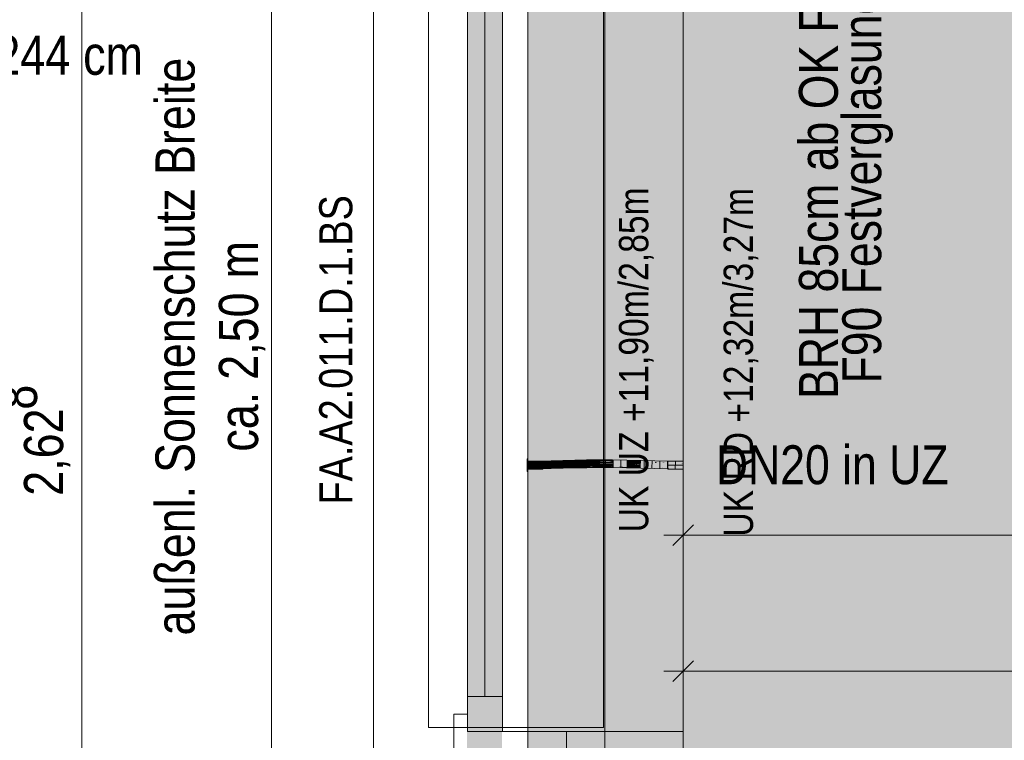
# Model space of a CAD drawing. Extents: x -620 to 300, y 62 to 1112.
# Tile 49 of 88: x 9 to 59, y 556 to 593. Entities that reach past the tile are written whole.
import ezdxf
from ezdxf.lldxf.tags import DXFTag

# ---------------------------------------------------------------- set-up
doc = ezdxf.new("R2010")
doc.units = 0
doc.layers.get('0').update_dxf_attribs({"lineweight": 13})
for name, color, linetype, lineweight, true_color in [('00_Beschriftung UZ', 3, 'Continuous', 13, 0x00ff00), ('30 -33 Aussenwände- 7 Fassade_ Elemente', 7, 'Continuous', 9, 0x00aacc), ('30 -35 Decken- 1 Konstruktion-Träger- Stahlbeton', 7, 'grob-A06G9RP38I', 13, 0x33aa00), ('70 -72 Beschriftung- 1 Beschriftung allgemein', 7, 'Continuous', 9, 0xff6633), ('70 -76 Bemaßung- 2 Allgemein', 9, 'Continuous', 5, 0x808080), ('E_Leerrohr 20', 7, 'Continuous', 13, 0xcc0099), ('E_Leerrohr 20-Shading', 7, 'Continuous', 13, 0xcc0099), ('iwb_Layout BA_Markierung', 7, 'Continuous', 9, 0xbadcdc), ('iwb_Schraffur_ Verglasung', 5, 'Continuous', 13, 0x0000ff), ('iwb_Schraffur_Unterzug', 7, 'Continuous', 5, 0xffffcc)]:
    doc.layers.add(name, color=color, linetype=linetype, lineweight=lineweight, true_color=true_color)
for name, color, linetype, lineweight in [('30 -33 Aussenwände- 8 Sonnenschutz', 7, 'Continuous', 9), ('70 -71 Achsen- 1 Gebäudeachsen', 7, 'STRICHPUNKT2-A06G9RP48I', 18), ('Detailelementbeschriftung', 7, 'Continuous', 9)]:
    doc.layers.add(name, color=color, linetype=linetype, lineweight=lineweight)
doc.styles.get("Standard").update_dxf_attribs({"font": 'ARIALN.TTF'})
tags = doc.linetypes.add('grob-A06G9RP38I', pattern=[14, 3, -8, 3]).pattern_tags.tags
tags[8:9] = [DXFTag(74, 4), DXFTag(75, 0), DXFTag(340, '0'), DXFTag(46, 0.0), DXFTag(50, 0.0), DXFTag(44, 0.0), DXFTag(45, 0.0)]
tags[6:7] = [DXFTag(74, 4), DXFTag(75, 0), DXFTag(340, '0'), DXFTag(46, 0.0), DXFTag(50, 0.0), DXFTag(44, 0.0), DXFTag(45, 0.0)]
tags[4:5] = [DXFTag(74, 4), DXFTag(75, 0), DXFTag(340, '0'), DXFTag(46, 0.0), DXFTag(50, 0.0), DXFTag(44, 0.0), DXFTag(45, 0.0)]
tags = doc.linetypes.add('STRICHPUNKT2', pattern=[12.7, 6.35, -3.175, 0, -3.175]).pattern_tags.tags
tags[10:11] = [DXFTag(74, 4), DXFTag(75, 0), DXFTag(340, '0'), DXFTag(46, 0.0), DXFTag(50, 0.0), DXFTag(44, 0.0), DXFTag(45, 0.0)]
tags[8:9] = [DXFTag(74, 4), DXFTag(75, 0), DXFTag(340, '0'), DXFTag(46, 0.0), DXFTag(50, 0.0), DXFTag(44, 0.0), DXFTag(45, 0.0)]
tags[6:7] = [DXFTag(74, 4), DXFTag(75, 0), DXFTag(340, '0'), DXFTag(46, 0.0), DXFTag(50, 0.0), DXFTag(44, 0.0), DXFTag(45, 0.0)]
tags[4:5] = [DXFTag(74, 4), DXFTag(75, 0), DXFTag(340, '0'), DXFTag(46, 0.0), DXFTag(50, 0.0), DXFTag(44, 0.0), DXFTag(45, 0.0)]
tags = doc.linetypes.add('STRICHPUNKT2-A06G9RP48I', pattern=[12.7, 6.35, -3.175, 0, -3.175]).pattern_tags.tags
tags[10:11] = [DXFTag(74, 4), DXFTag(75, 0), DXFTag(340, '0'), DXFTag(46, 0.0), DXFTag(50, 0.0), DXFTag(44, 0.0), DXFTag(45, 0.0)]
tags[8:9] = [DXFTag(74, 4), DXFTag(75, 0), DXFTag(340, '0'), DXFTag(46, 0.0), DXFTag(50, 0.0), DXFTag(44, 0.0), DXFTag(45, 0.0)]
tags[6:7] = [DXFTag(74, 4), DXFTag(75, 0), DXFTag(340, '0'), DXFTag(46, 0.0), DXFTag(50, 0.0), DXFTag(44, 0.0), DXFTag(45, 0.0)]
tags[4:5] = [DXFTag(74, 4), DXFTag(75, 0), DXFTag(340, '0'), DXFTag(46, 0.0), DXFTag(50, 0.0), DXFTag(44, 0.0), DXFTag(45, 0.0)]

# ---------------------------------------------------------------- blocks, each defined once
blk = doc.blocks.new('Shading-A06G9RJZ8I', base_point=(35.629, 570.23))
at = {"layer": 'E_Leerrohr 20-Shading', "color": 213, "true_color": 0xd67fc0}
for points in [[(34.841, 570.342), (34.841, 570.564), (34.829, 570.342), (34.829, 570.564)], [(34.829, 570.326), (34.841, 570.326), (34.829, 570.342), (34.841, 570.342)], [(34.829, 570.234), (34.841, 570.234), (34.829, 570.326), (34.841, 570.326)], [(34.841, 570.012), (34.841, 570.234), (34.829, 570.013), (34.829, 570.234)], [(34.841, 570.234), (35.629, 570.236), (34.841, 570.434), (35.629, 570.434)], [(34.841, 570.234), (35.629, 570.234), (35.629, 570.236)], [(35.629, 570.23), (34.841, 570.234), (35.453, 570.043), (34.841, 570.034)], [(35.629, 570.23), (35.629, 570.234), (34.841, 570.234)], [(35.629, 570.23), (35.453, 570.043), (35.629, 570.05)], [(34.829, 569.904), (34.841, 569.904), (34.829, 570.013), (34.841, 570.012)], [(34.841, 570.034), (35.629, 570.034), (35.629, 570.046)], [(35.453, 570.043), (35.629, 570.046), (35.629, 570.05)]]:
    blk.add_solid(points, dxfattribs=at)
blk = doc.blocks.new('Shading-A06G9RK18I', base_point=(42.053, 570.291))
at = {"layer": 'E_Leerrohr 20-Shading', "color": 213, "true_color": 0xd67fc0}
for points in [[(42.053, 570.291), (42.841, 570.434), (42.053, 570.434)], [(42.053, 570.291), (42.334, 570.293), (42.841, 570.434), (42.841, 570.303)], [(42.053, 570.278), (42.841, 570.283), (42.053, 570.291), (42.841, 570.297)], [(42.841, 570.255), (42.841, 570.283), (42.053, 570.253), (42.053, 570.278)], [(42.263, 570.235), (42.841, 570.255), (42.053, 570.237), (42.053, 570.253)], [(42.236, 570.234), (42.263, 570.235), (42.053, 570.236), (42.053, 570.237)], [(42.053, 570.236), (42.053, 570.234), (42.236, 570.234)], [(42.841, 570.185), (42.841, 570.234), (42.053, 570.231), (42.236, 570.234)], [(42.236, 570.234), (42.053, 570.234), (42.053, 570.231)], [(42.841, 570.185), (42.053, 570.231), (42.053, 570.19)], [(42.841, 570.185), (42.053, 570.19), (42.841, 570.116), (42.053, 570.128)], [(42.263, 570.235), (42.236, 570.234), (42.409, 570.234)], [(42.841, 570.234), (42.841, 570.255), (42.409, 570.234), (42.263, 570.235)], [(42.334, 570.293), (42.841, 570.297), (42.841, 570.303)], [(42.853, 570.461), (42.853, 570.564), (42.841, 570.461), (42.841, 570.564)], [(42.841, 570.389), (42.853, 570.389), (42.841, 570.461), (42.853, 570.461)], [(42.841, 570.375), (42.853, 570.375), (42.841, 570.389), (42.853, 570.389)], [(42.853, 570.347), (42.853, 570.375), (42.841, 570.347), (42.841, 570.375)], [(42.853, 570.326), (42.853, 570.347), (42.841, 570.326), (42.841, 570.347)], [(42.841, 570.324), (42.853, 570.324), (42.841, 570.326), (42.853, 570.326)], [(42.853, 570.322), (42.853, 570.324), (42.841, 570.322), (42.841, 570.324)], [(42.841, 570.322), (42.841, 570.234), (42.853, 570.322), (42.853, 570.234)], [(42.853, 570.024), (42.853, 570.234), (42.841, 570.024), (42.841, 570.234)], [(42.841, 570.116), (42.053, 570.128), (42.841, 570.083), (42.053, 570.099)], [(42.053, 570.099), (42.053, 570.034), (42.841, 570.083), (42.841, 570.034)], [(42.853, 570.019), (42.853, 570.024), (42.841, 570.019), (42.841, 570.024)], [(42.841, 569.963), (42.853, 569.963), (42.841, 570.019), (42.853, 570.019)], [(42.841, 569.963), (42.841, 569.904), (42.853, 569.963), (42.853, 569.904)]]:
    blk.add_solid(points, dxfattribs=at)
blk = doc.blocks.new('Shading-A06G9RK38I', base_point=(42.117, 570.334))
at = {"layer": 'E_Leerrohr 20-Shading', "color": 223, "true_color": 0xc67fb4}
for points in [[(35.447, 570.381), (35.447, 570.44), (34.841, 570.376), (34.841, 570.434)], [(36.055, 570.394), (36.053, 570.453), (35.447, 570.381), (35.447, 570.44)], [(36.663, 570.412), (36.661, 570.47), (36.055, 570.394), (36.053, 570.453)], [(37.271, 570.43), (37.27, 570.489), (36.663, 570.412), (36.661, 570.47)], [(37.881, 570.445), (37.88, 570.503), (37.271, 570.43), (37.27, 570.489)], [(38.492, 570.453), (38.492, 570.511), (37.881, 570.445), (37.88, 570.503)], [(38.492, 570.453), (38.687, 570.452), (38.492, 570.511), (38.686, 570.511)], [(38.686, 570.511), (38.687, 570.472), (39.219, 570.508), (39.219, 570.469)], [(38.687, 570.472), (38.687, 570.452), (39.219, 570.469), (39.219, 570.45)], [(39.945, 570.445), (39.946, 570.495), (39.219, 570.469), (39.219, 570.508)], [(39.219, 570.45), (39.945, 570.436), (39.219, 570.469), (39.945, 570.445)], [(39.946, 570.495), (39.945, 570.445), (40.403, 570.483), (40.403, 570.425)], [(39.945, 570.445), (39.945, 570.436), (40.403, 570.425), (40.403, 570.424)], [(40.403, 570.424), (40.67, 570.417), (40.403, 570.483), (40.672, 570.476)], [(41.395, 570.397), (41.396, 570.456), (40.67, 570.417), (40.672, 570.476)], [(42.118, 570.382), (42.119, 570.441), (41.395, 570.397), (41.396, 570.456)], [(42.841, 570.376), (42.841, 570.434), (42.118, 570.382), (42.119, 570.441)], [(35.453, 570.04), (35.452, 570.098), (34.841, 570.034), (34.841, 570.093)], [(36.063, 570.053), (36.062, 570.112), (35.453, 570.04), (35.452, 570.098)], [(36.673, 570.071), (36.671, 570.129), (36.063, 570.053), (36.062, 570.112)], [(37.281, 570.089), (37.279, 570.147), (36.673, 570.071), (36.671, 570.129)], [(37.887, 570.104), (37.886, 570.162), (37.281, 570.089), (37.279, 570.147)], [(37.887, 570.104), (38.493, 570.111), (37.886, 570.162), (38.493, 570.167)], [(38.493, 570.17), (38.493, 570.167), (38.688, 570.168), (38.677, 570.165)], [(38.69, 570.169), (38.493, 570.17), (38.688, 570.168)], [(38.493, 570.167), (38.493, 570.111), (38.677, 570.165)], [(38.69, 570.165), (38.677, 570.165), (38.691, 570.111), (38.493, 570.111)], [(38.677, 570.165), (38.852, 570.163), (38.688, 570.168), (38.852, 570.164)], [(39.068, 570.165), (38.69, 570.169), (38.688, 570.168)], [(38.688, 570.168), (38.852, 570.164), (38.852, 570.167)], [(39.215, 570.164), (39.215, 570.167), (38.69, 570.169)], [(39.215, 570.159), (38.69, 570.165), (39.215, 570.108), (38.691, 570.111)], [(38.852, 570.164), (39.068, 570.165), (38.852, 570.167)], [(38.852, 570.164), (38.926, 570.163), (39.068, 570.165), (39.215, 570.164)], [(38.852, 570.163), (38.926, 570.163), (38.852, 570.164)], [(39.215, 570.164), (38.926, 570.163), (39.215, 570.16)], [(38.926, 570.163), (39.215, 570.159), (39.215, 570.16)], [(39.215, 570.164), (39.938, 570.144), (39.215, 570.167), (39.938, 570.151)], [(39.938, 570.151), (39.938, 570.153), (39.215, 570.167)], [(39.938, 570.144), (39.215, 570.164), (39.543, 570.15), (39.215, 570.16)], [(39.215, 570.16), (39.215, 570.159), (39.543, 570.15)], [(39.543, 570.15), (39.215, 570.159), (39.937, 570.095), (39.215, 570.108)], [(39.543, 570.15), (39.937, 570.095), (39.938, 570.137)], [(39.938, 570.139), (39.543, 570.15), (39.938, 570.137)], [(39.938, 570.144), (39.543, 570.15), (39.938, 570.139)], [(39.938, 570.137), (39.937, 570.095), (40.232, 570.124)], [(40.401, 570.083), (40.401, 570.117), (39.937, 570.095), (40.232, 570.124)], [(40.368, 570.138), (40.395, 570.141), (39.938, 570.151), (39.938, 570.153)], [(40.395, 570.141), (40.401, 570.141), (39.938, 570.153)], [(39.938, 570.151), (39.938, 570.144), (40.368, 570.138), (40.302, 570.131)], [(40.302, 570.131), (39.938, 570.144), (40.257, 570.127), (39.938, 570.139)], [(40.257, 570.127), (39.938, 570.139), (40.232, 570.124), (39.938, 570.137)], [(40.401, 570.117), (40.401, 570.121), (40.232, 570.124), (40.257, 570.127)], [(40.662, 570.118), (40.302, 570.131), (40.662, 570.111), (40.257, 570.127)], [(40.368, 570.138), (40.302, 570.131), (40.663, 570.129), (40.662, 570.118)], [(40.663, 570.129), (40.395, 570.141), (40.368, 570.138)], [(40.663, 570.129), (40.663, 570.132), (40.395, 570.141), (40.529, 570.137)], [(40.529, 570.137), (40.401, 570.141), (40.395, 570.141)], [(40.663, 570.132), (40.663, 570.134), (40.401, 570.141)], [(40.662, 570.105), (40.662, 570.111), (40.401, 570.117), (40.401, 570.121)], [(40.661, 570.076), (40.662, 570.105), (40.401, 570.083), (40.401, 570.117)], [(40.662, 570.105), (40.661, 570.076), (41.387, 570.071), (41.386, 570.056)], [(40.663, 570.129), (40.662, 570.118), (41.388, 570.106), (41.387, 570.091)], [(41.387, 570.091), (40.662, 570.118), (41.387, 570.083), (40.662, 570.111)], [(41.387, 570.083), (40.662, 570.111), (41.387, 570.071), (40.662, 570.105)], [(41.388, 570.107), (41.388, 570.115), (40.663, 570.132), (40.663, 570.134)], [(41.388, 570.107), (40.663, 570.132), (41.388, 570.106), (40.663, 570.129)], [(41.387, 570.071), (41.386, 570.056), (42.113, 570.045), (42.113, 570.041)], [(42.114, 570.087), (41.978, 570.091), (41.387, 570.091), (41.388, 570.106)], [(42.114, 570.069), (41.387, 570.091), (42.113, 570.06), (41.387, 570.083)], [(42.114, 570.087), (41.387, 570.091), (42.114, 570.069)], [(42.113, 570.06), (41.387, 570.083), (42.113, 570.045), (41.387, 570.071)], [(42.114, 570.087), (42.114, 570.099), (41.388, 570.107), (41.388, 570.115)], [(41.978, 570.091), (41.388, 570.107), (41.388, 570.106)], [(42.841, 570.058), (42.114, 570.069), (42.841, 570.049), (42.113, 570.06)], [(42.841, 570.049), (42.113, 570.06), (42.841, 570.034), (42.113, 570.045)], [(42.113, 570.045), (42.113, 570.041), (42.841, 570.034)], [(42.841, 570.079), (42.841, 570.093), (42.114, 570.087), (42.114, 570.099)], [(42.114, 570.087), (42.114, 570.069), (42.841, 570.079), (42.841, 570.058)]]:
    blk.add_solid(points, dxfattribs=at)
at = {"layer": 'E_Leerrohr 20-Shading', "color": 231, "true_color": 0xe17fc9}
for points in [[(35.45, 570.24), (35.447, 570.381), (34.841, 570.234), (34.841, 570.376)], [(35.452, 570.098), (35.45, 570.24), (34.841, 570.093), (34.841, 570.234)], [(36.055, 570.385), (36.055, 570.394), (35.447, 570.381)], [(35.45, 570.24), (36.058, 570.253), (35.447, 570.381), (36.055, 570.385)], [(36.062, 570.112), (36.058, 570.253), (35.452, 570.098), (35.45, 570.24)], [(36.663, 570.407), (36.663, 570.412), (36.055, 570.394)], [(36.055, 570.385), (36.663, 570.387), (36.055, 570.394), (36.663, 570.407)], [(36.058, 570.253), (36.667, 570.271), (36.055, 570.385), (36.663, 570.387)], [(36.671, 570.129), (36.667, 570.271), (36.062, 570.112), (36.058, 570.253)], [(37.272, 570.419), (37.271, 570.43), (36.663, 570.407), (36.663, 570.412)], [(36.663, 570.387), (37.272, 570.39), (36.663, 570.407), (37.272, 570.419)], [(36.667, 570.271), (37.275, 570.289), (36.663, 570.387), (37.272, 570.39)], [(37.279, 570.147), (37.275, 570.289), (36.671, 570.129), (36.667, 570.271)], [(37.881, 570.432), (37.881, 570.445), (37.272, 570.419), (37.271, 570.43)], [(37.272, 570.419), (37.272, 570.418), (37.881, 570.432), (37.882, 570.407)], [(37.272, 570.418), (37.272, 570.39), (37.882, 570.407), (37.882, 570.393)], [(37.275, 570.289), (37.884, 570.304), (37.272, 570.39), (37.882, 570.393)], [(37.886, 570.162), (37.884, 570.304), (37.279, 570.147), (37.275, 570.289)], [(38.492, 570.447), (38.492, 570.453), (37.881, 570.432), (37.881, 570.445)], [(37.881, 570.432), (37.882, 570.407), (38.492, 570.447), (38.492, 570.402)], [(37.882, 570.407), (37.882, 570.393), (38.492, 570.402), (38.492, 570.398)], [(37.884, 570.305), (38.492, 570.317), (37.882, 570.393), (38.492, 570.398)], [(37.884, 570.304), (38.492, 570.311), (37.884, 570.305), (38.492, 570.317)], [(38.493, 570.18), (38.492, 570.311), (37.886, 570.185), (37.884, 570.304)], [(37.886, 570.162), (38.493, 570.17), (37.886, 570.185), (38.493, 570.18)], [(38.687, 570.452), (38.492, 570.453), (38.492, 570.447)], [(38.977, 570.404), (39.219, 570.45), (38.492, 570.447), (38.687, 570.452)], [(38.946, 570.403), (38.977, 570.404), (38.492, 570.402), (38.492, 570.447)], [(38.492, 570.398), (38.946, 570.403), (38.492, 570.402)], [(38.687, 570.4), (38.492, 570.398), (38.526, 570.318), (38.492, 570.317)], [(39.217, 570.315), (38.526, 570.318), (39.066, 570.314), (38.492, 570.311)], [(38.492, 570.317), (38.492, 570.311), (38.526, 570.318)], [(38.492, 570.311), (38.689, 570.311), (39.066, 570.314)], [(38.492, 570.311), (38.493, 570.18), (38.689, 570.311), (38.69, 570.18)], [(38.493, 570.18), (38.493, 570.17), (38.69, 570.18), (38.69, 570.169)], [(38.687, 570.4), (38.526, 570.318), (38.688, 570.349)], [(38.526, 570.318), (38.688, 570.32), (38.688, 570.349)], [(38.526, 570.318), (39.217, 570.315), (39.217, 570.326)], [(38.977, 570.404), (38.687, 570.4), (38.688, 570.349)], [(38.688, 570.32), (39.217, 570.326), (38.977, 570.404), (39.218, 570.406)], [(38.688, 570.32), (38.977, 570.404), (38.688, 570.349)], [(38.689, 570.311), (39.217, 570.308), (39.217, 570.315)], [(38.689, 570.311), (38.69, 570.18), (39.217, 570.308), (39.215, 570.182)], [(38.69, 570.18), (38.69, 570.169), (39.215, 570.182), (39.215, 570.167)], [(39.218, 570.406), (39.219, 570.45), (38.977, 570.404)], [(39.215, 570.182), (39.939, 570.192), (39.217, 570.305), (39.942, 570.291)], [(39.215, 570.167), (39.938, 570.153), (39.215, 570.182), (39.939, 570.192)], [(39.218, 570.404), (39.217, 570.326), (39.944, 570.414), (39.942, 570.33)], [(39.217, 570.315), (39.942, 570.316), (39.217, 570.326), (39.942, 570.33)], [(39.217, 570.315), (39.217, 570.308), (39.942, 570.316), (39.942, 570.3)], [(39.217, 570.308), (39.942, 570.295), (39.942, 570.3)], [(39.942, 570.291), (39.942, 570.295), (39.217, 570.305), (39.217, 570.308)], [(39.944, 570.417), (39.945, 570.436), (39.218, 570.406), (39.219, 570.45)], [(39.218, 570.406), (39.218, 570.404), (39.944, 570.417), (39.944, 570.414)], [(39.939, 570.192), (39.938, 570.153), (40.402, 570.2), (40.401, 570.141)], [(39.942, 570.291), (39.939, 570.192), (40.402, 570.28), (40.402, 570.2)], [(39.942, 570.33), (40.154, 570.33), (39.944, 570.414), (39.952, 570.414)], [(39.942, 570.33), (39.942, 570.316), (40.154, 570.33), (40.069, 570.316)], [(40.069, 570.316), (39.942, 570.316), (39.97, 570.299), (39.942, 570.3)], [(39.942, 570.3), (39.942, 570.295), (39.97, 570.299)], [(40.667, 570.28), (40.475, 570.292), (39.942, 570.295), (39.97, 570.299)], [(40.53, 570.281), (40.667, 570.28), (39.942, 570.295)], [(40.402, 570.283), (39.942, 570.295), (40.402, 570.28), (39.942, 570.291)], [(40.402, 570.283), (40.53, 570.281), (39.942, 570.295)], [(40.403, 570.424), (39.945, 570.436), (39.944, 570.417)], [(39.944, 570.417), (39.952, 570.414), (40.403, 570.424), (40.444, 570.423)], [(39.952, 570.414), (39.944, 570.417), (39.944, 570.414)], [(40.403, 570.422), (39.952, 570.414), (40.403, 570.372), (40.154, 570.33)], [(40.475, 570.292), (40.069, 570.316), (39.97, 570.299)], [(40.667, 570.315), (40.668, 570.331), (40.069, 570.316), (40.154, 570.33)], [(40.667, 570.315), (40.069, 570.316), (40.667, 570.289), (40.475, 570.292)], [(40.154, 570.33), (40.402, 570.331), (40.403, 570.372)], [(40.401, 570.141), (40.663, 570.134), (40.402, 570.283), (40.666, 570.276)], [(40.402, 570.331), (40.668, 570.331), (40.403, 570.372), (40.67, 570.417)], [(40.402, 570.283), (40.666, 570.276), (40.667, 570.28)], [(40.444, 570.423), (40.403, 570.422), (40.67, 570.417), (40.403, 570.372)], [(40.475, 570.292), (40.667, 570.28), (40.667, 570.289)], [(41.388, 570.115), (41.391, 570.256), (40.663, 570.134), (40.666, 570.276)], [(40.666, 570.276), (41.391, 570.256), (40.667, 570.28), (41.392, 570.274)], [(40.667, 570.315), (41.393, 570.313), (40.668, 570.331), (41.393, 570.332)], [(40.667, 570.315), (40.667, 570.289), (41.393, 570.313), (41.392, 570.277)], [(40.667, 570.289), (40.667, 570.28), (41.392, 570.277), (41.392, 570.274)], [(41.393, 570.332), (41.395, 570.397), (40.668, 570.331), (40.67, 570.417)], [(41.388, 570.115), (42.114, 570.099), (41.39, 570.219), (42.116, 570.23)], [(42.116, 570.23), (42.116, 570.241), (41.39, 570.219), (41.391, 570.256)], [(41.391, 570.256), (42.116, 570.241), (41.392, 570.274), (42.117, 570.269)], [(41.393, 570.313), (41.392, 570.277), (42.117, 570.269), (41.977, 570.27)], [(41.392, 570.277), (41.392, 570.274), (41.977, 570.27)], [(41.393, 570.332), (41.516, 570.395), (41.395, 570.397)], [(41.393, 570.332), (42.117, 570.334), (41.516, 570.395), (42.118, 570.378)], [(41.393, 570.313), (42.117, 570.313), (41.393, 570.332), (42.117, 570.334)], [(41.393, 570.313), (42.117, 570.269), (42.117, 570.313)], [(42.118, 570.378), (42.118, 570.382), (41.516, 570.395)], [(42.114, 570.099), (42.841, 570.093), (42.116, 570.23), (42.841, 570.234)], [(42.116, 570.241), (42.841, 570.234), (42.117, 570.269), (42.841, 570.269)], [(42.841, 570.234), (42.116, 570.241), (42.116, 570.236)], [(42.116, 570.23), (42.841, 570.234), (42.116, 570.236)], [(42.117, 570.334), (42.841, 570.342), (42.118, 570.378), (42.841, 570.357)], [(42.117, 570.313), (42.841, 570.318), (42.117, 570.334), (42.841, 570.342)], [(42.117, 570.269), (42.841, 570.269), (42.117, 570.313), (42.841, 570.318)], [(42.118, 570.378), (42.841, 570.357), (42.118, 570.382), (42.841, 570.365)], [(42.841, 570.365), (42.841, 570.376), (42.118, 570.382)]]:
    blk.add_solid(points, dxfattribs=at)
blk = doc.blocks.new('Polygon-A06G9ROX8I')
at = {"color": 0, "linetype": 'ByBlock', "lineweight": -2, "ltscale": 0.13}
blk.add_solid([(41.663, 86.61), (41.495, 1083.814), (76.501, 86.518), (76.501, 1083.814)], dxfattribs=at)
blk = doc.blocks.new('Referenz-A06G9RP68I')
at = {"layer": '00_Beschriftung UZ', "color": 0, "lineweight": -2}
for points in [[(40.183, 562.302), (42.853, 563.634), (40.184, 564.973)], [(45.523, 562.302), (42.853, 563.634), (45.522, 564.973)]]:
    blk.add_solid(points, dxfattribs=at)
at = {"layer": '30 -33 Aussenwände- 7 Fassade_ Elemente', "color": 0, "linetype": 'Continuous', "lineweight": -2, "ltscale": 0.13}
for p, q in [((26.913, 608.234), (26.913, 551.034)), ((42.853, 554.134), (42.853, 605.134)), ((31.753, 602.734), (31.753, 556.534)), ((33.553, 556.534), (33.553, 602.734)), ((32.653, 600.934), (32.653, 558.334)), ((31.753, 558.334), (33.553, 558.334)), ((31.753, 556.534), (31.753, 558.334)), ((33.553, 558.334), (33.553, 556.534)), ((31.053, 554.134), (31.053, 557.434)), ((31.053, 557.434), (31.753, 557.434)), ((31.753, 557.434), (31.753, 556.534)), ((31.753, 556.534), (33.553, 556.534)), ((31.753, 556.534), (36.853, 556.534)), ((33.553, 556.534), (31.753, 556.534)), ((36.853, 554.134), (36.853, 556.534)), ((36.853, 556.534), (42.853, 556.534)), ((42.853, 556.534), (42.853, 554.134))]:
    blk.add_line(p, q, dxfattribs=at)
at = {"layer": '30 -33 Aussenwände- 7 Fassade_ Elemente', "color": 0, "lineweight": -2}
for p, q in [((29.753, 556.734), (29.753, 602.534)), ((38.753, 556.734), (38.753, 602.534)), ((31.753, 558.334), (31.753, 600.934)), ((32.653, 600.934), (32.653, 558.334)), ((33.553, 600.934), (33.553, 558.334)), ((31.753, 558.334), (33.553, 558.334)), ((31.753, 556.734), (31.753, 558.334)), ((33.553, 558.334), (33.553, 556.734)), ((31.753, 556.734), (29.753, 556.734)), ((33.553, 556.734), (31.753, 556.734)), ((33.553, 556.734), (38.753, 556.734))]:
    blk.add_line(p, q, dxfattribs=at)
at = {"layer": '30 -33 Aussenwände- 8 Sonnenschutz', "color": 0, "linetype": 'Continuous', "lineweight": -2, "ltscale": 0.13}
blk.add_line((21.673, 601.245), (21.673, 554.245), dxfattribs=at)
at = {"layer": '30 -35 Decken- 1 Konstruktion-Träger- Stahlbeton', "color": 0, "lineweight": -2}
for p, q in [((34.853, 388.634), (34.853, 605.634)), ((42.853, 388.634), (42.853, 605.634))]:
    blk.add_line(p, q, dxfattribs=at)
at = {"layer": '70 -71 Achsen- 1 Gebäudeachsen', "color": 0, "linetype": 'STRICHPUNKT2-A06G9RP48I', "lineweight": -2, "ltscale": 0.13}
blk.add_line((38.824, 1084.554), (38.824, 85.114), dxfattribs=at)
at = {"layer": '70 -76 Bemaßung- 2 Allgemein', "color": 0, "linetype": 'Continuous', "lineweight": -2, "ltscale": 0.13}
for p, q in [((11.913, 546.195), (11.913, 596.634)), ((42.322, 566.104), (43.384, 567.165)), ((42.853, 564.134), (42.853, 567.634)), ((41.853, 566.634), (43.913, 566.634)), ((75.885, 566.634), (43.913, 566.634)), ((42.853, 557.134), (42.853, 560.634)), ((42.322, 559.104), (43.384, 560.165)), ((41.853, 559.634), (43.913, 559.634)), ((75.885, 559.634), (43.913, 559.634))]:
    blk.add_line(p, q, dxfattribs=at)
at = {"layer": '00_Beschriftung UZ', "color": 0, "linetype": 'ByBlock', "lineweight": -2, "ltscale": 0.13, "char_height": 1.51033, "attachment_point": 1, "rotation": 90}
for s, insert in [('{\\fArial Narrow;UK UZ +11,90m/2,85m}', (39.542, 566.779)), ('{\\fArial Narrow;UK RD +12,32m/3,27m}', (44.926, 566.557))]:
    blk.add_mtext(s, dxfattribs=dict(at, insert=insert))
at = {"layer": '30 -33 Aussenwände- 7 Fassade_ Elemente', "color": 0, "linetype": 'ByBlock', "lineweight": -2, "ltscale": 0.13, "char_height": 2, "attachment_point": 1, "rotation": 90}
for s, insert in [('{\\fArial Narrow;F90 Festverglasung}', (51.03, 574.435)), ('{\\fArial Narrow;BRH 85cm ab OK FF}', (48.801, 573.643))]:
    blk.add_mtext(s, dxfattribs=dict(at, insert=insert))
at = {"layer": '70 -72 Beschriftung- 1 Beschriftung allgemein', "color": 0, "linetype": 'Continuous', "lineweight": -2, "ltscale": 0.13, "attachment_point": 1, "rotation": 90}
for s, insert, char_height in [('{\\fArial Narrow;Breite}', (15.706, 585.161), 2.01377), ('{\\fArial Narrow;Sonnenschutz}', (15.706, 569.836), 2.01377), ('{\\fArial Narrow;FA.A2.011.D.1.BS}', (24.128, 568.207), 1.7), ('{\\fArial Narrow;m}', (18.968, 579.842), 2.01377), ('{\\fArial Narrow;2,50}', (18.968, 574.625), 2.01377), ('{\\fArial Narrow;ca.}', (18.968, 570.93), 2.01377), ('{\\fArial Narrow;außenl.}', (15.706, 561.475), 2.01377)]:
    blk.add_mtext(s, dxfattribs=dict(at, insert=insert, char_height=char_height))
at = {"layer": '70 -72 Beschriftung- 1 Beschriftung allgemein', "color": 0, "linetype": 'Continuous', "lineweight": -2, "ltscale": 0.13, "char_height": 2.01377, "attachment_point": 1}
for s, insert in [('{\\fArial Narrow;244}', (7.472, 592.326)), ('{\\fArial Narrow;cm}', (11.987, 592.326))]:
    blk.add_mtext(s, dxfattribs=dict(at, insert=insert))
at = {"layer": '70 -76 Bemaßung- 2 Allgemein', "color": 0, "linetype": 'Continuous', "lineweight": -2, "ltscale": 0.13, "char_height": 2.01377, "attachment_point": 1, "rotation": 90}
for s, insert in [('{\\fArial Narrow;8}', (7.602, 573.085)), ('{\\fArial Narrow;2,62}', (8.945, 568.658))]:
    blk.add_mtext(s, dxfattribs=dict(at, insert=insert))
blk = doc.blocks.new('Referenz-A06G9RP88I')
at = {"layer": 'iwb_Schraffur_ Verglasung', "linetype": 'Continuous', "ltscale": 0.13}
blk.add_solid([(31.724, 602.514), (33.524, 602.514), (31.724, 554.114), (33.524, 554.114)], dxfattribs=at)
at = {"layer": 'iwb_Schraffur_Unterzug', "linetype": 'Continuous', "ltscale": 0.13}
blk.add_solid([(34.825, 388.191), (34.825, 605.614), (42.825, 388.191), (42.825, 605.614)], dxfattribs=at)
blk = doc.blocks.new('Enddeckel-A06G9RZY8I')
at = {"color": 0, "linetype": 'ByBlock', "lineweight": -2, "ltscale": 0.13}
for p, q in [((34.841, 570.564), (34.829, 570.564)), ((34.829, 570.371), (34.829, 570.564)), ((34.829, 570.098), (34.829, 570.371)), ((34.841, 570.371), (34.841, 570.564)), ((35.629, 570.434), (34.841, 570.434)), ((34.841, 570.317), (34.841, 570.434)), ((34.841, 570.098), (34.841, 570.371)), ((34.841, 570.152), (34.841, 570.317)), ((35.629, 570.317), (35.629, 570.434)), ((35.629, 570.152), (35.629, 570.317)), ((34.829, 569.904), (34.829, 570.098)), ((34.829, 569.904), (34.841, 569.904)), ((34.841, 570.034), (34.841, 570.152)), ((34.841, 569.904), (34.841, 570.098)), ((34.841, 570.034), (35.629, 570.034)), ((35.629, 570.034), (35.629, 570.152))]:
    blk.add_line(p, q, dxfattribs=at)
at = {"color": 0, "linetype": 'STRICHPUNKT2', "lineweight": 5, "ltscale": 0.13}
blk.add_line((34.841, 570.234), (35.629, 570.234), dxfattribs=at)
blk = doc.blocks.new('Einzeiliger Text-A06G9S008I')
at = {"color": 0, "lineweight": -2, "insert": (44.53, 571.254), "char_height": 2, "attachment_point": 1}
blk.add_mtext('{\\fArial Narrow;DN20 in UZ}', dxfattribs=at)
blk = doc.blocks.new('Enddeckel-A06G9S028I')
at = {"color": 0, "linetype": 'ByBlock', "lineweight": -2, "ltscale": 0.13}
for p, q in [((42.841, 570.434), (42.053, 570.434)), ((42.053, 570.434), (42.053, 570.317)), ((42.053, 570.317), (42.053, 570.152)), ((42.853, 570.564), (42.841, 570.564)), ((42.841, 570.564), (42.841, 570.371)), ((42.841, 570.434), (42.841, 570.317)), ((42.841, 570.371), (42.841, 570.098)), ((42.841, 570.317), (42.841, 570.152)), ((42.853, 570.564), (42.853, 570.371)), ((42.853, 570.371), (42.853, 570.098)), ((42.053, 570.152), (42.053, 570.034)), ((42.053, 570.034), (42.841, 570.034)), ((42.841, 570.152), (42.841, 570.034)), ((42.841, 570.098), (42.841, 569.904)), ((42.841, 569.904), (42.853, 569.904)), ((42.853, 570.098), (42.853, 569.904))]:
    blk.add_line(p, q, dxfattribs=at)
at = {"color": 0, "linetype": 'STRICHPUNKT2', "lineweight": 5, "ltscale": 0.13}
blk.add_line((42.841, 570.234), (42.053, 570.234), dxfattribs=at)
blk = doc.blocks.new('Flexrohr-A06G9S048I')
at = {"color": 0, "linetype": 'ByBlock', "lineweight": -2, "ltscale": 0.13}
for p, q in [((35.447, 570.44), (34.841, 570.434)), ((34.841, 570.434), (34.841, 570.034)), ((34.843, 570.422), (34.843, 570.046)), ((35.241, 570.426), (35.245, 570.05)), ((36.053, 570.453), (35.447, 570.44)), ((35.639, 570.432), (35.646, 570.056)), ((36.038, 570.441), (36.047, 570.065)), ((36.661, 570.47), (36.053, 570.453)), ((36.437, 570.452), (36.448, 570.076)), ((37.27, 570.489), (36.661, 570.47)), ((36.837, 570.464), (36.848, 570.088)), ((37.237, 570.476), (37.247, 570.1)), ((37.88, 570.503), (37.27, 570.489)), ((37.638, 570.486), (37.646, 570.11)), ((38.492, 570.511), (37.88, 570.503)), ((38.039, 570.494), (38.045, 570.118)), ((38.441, 570.499), (38.443, 570.123)), ((39.219, 570.508), (38.492, 570.511)), ((38.843, 570.498), (38.841, 570.122)), ((39.946, 570.495), (39.219, 570.508)), ((39.244, 570.496), (39.24, 570.12)), ((39.645, 570.488), (39.638, 570.112)), ((40.672, 570.476), (39.946, 570.495)), ((40.046, 570.48), (40.037, 570.104)), ((40.446, 570.469), (40.437, 570.094)), ((41.396, 570.456), (40.672, 570.476)), ((40.846, 570.459), (40.836, 570.083)), ((41.246, 570.448), (41.237, 570.072)), ((42.119, 570.441), (41.396, 570.456)), ((41.645, 570.439), (41.637, 570.063)), ((42.044, 570.43), (42.038, 570.054)), ((42.841, 570.434), (42.119, 570.441)), ((42.443, 570.426), (42.439, 570.05)), ((42.841, 570.434), (42.841, 570.034)), ((35.453, 570.04), (34.841, 570.034)), ((36.063, 570.053), (35.453, 570.04)), ((36.673, 570.071), (36.063, 570.053)), ((37.281, 570.089), (36.673, 570.071)), ((37.887, 570.104), (37.281, 570.089)), ((38.493, 570.111), (37.887, 570.104)), ((39.215, 570.108), (38.493, 570.111)), ((39.937, 570.095), (39.215, 570.108)), ((40.661, 570.076), (39.937, 570.095)), ((41.386, 570.056), (40.661, 570.076)), ((42.113, 570.041), (41.386, 570.056)), ((42.841, 570.034), (42.113, 570.041))]:
    blk.add_line(p, q, dxfattribs=at)

msp = doc.modelspace()

# ---------------------------------------------------------------- block references
at = {"color": 8, "lineweight": 13, "ltscale": 0.13, "true_color": 0x808080}
msp.add_blockref('Referenz-A06G9RP68I', (0, 0), dxfattribs=at)
at = {"color": 8, "lineweight": 25, "ltscale": 0.25, "true_color": 0x808080}
msp.add_blockref('Referenz-A06G9RP88I', (0, 0), dxfattribs=at)
at = {"layer": 'Detailelementbeschriftung', "ltscale": 0.13}
msp.add_blockref('Einzeiliger Text-A06G9S008I', (0, 0), dxfattribs=at)
at = {"layer": 'E_Leerrohr 20'}
for name, p in [('Shading-A06G9RJZ8I', (35.629, 570.23)), ('Shading-A06G9RK38I', (42.117, 570.334)), ('Shading-A06G9RK18I', (42.053, 570.291))]:
    msp.add_blockref(name, p, dxfattribs=at)
at = {"layer": 'E_Leerrohr 20', "ltscale": 0.13}
for name in ['Enddeckel-A06G9RZY8I', 'Flexrohr-A06G9S048I', 'Enddeckel-A06G9S028I']:
    msp.add_blockref(name, (0, 0), dxfattribs=at)
at = {"layer": 'iwb_Layout BA_Markierung', "ltscale": 0.13}
msp.add_blockref('Polygon-A06G9ROX8I', (0, 0), dxfattribs=at)

doc.saveas('drawing.dxf')
